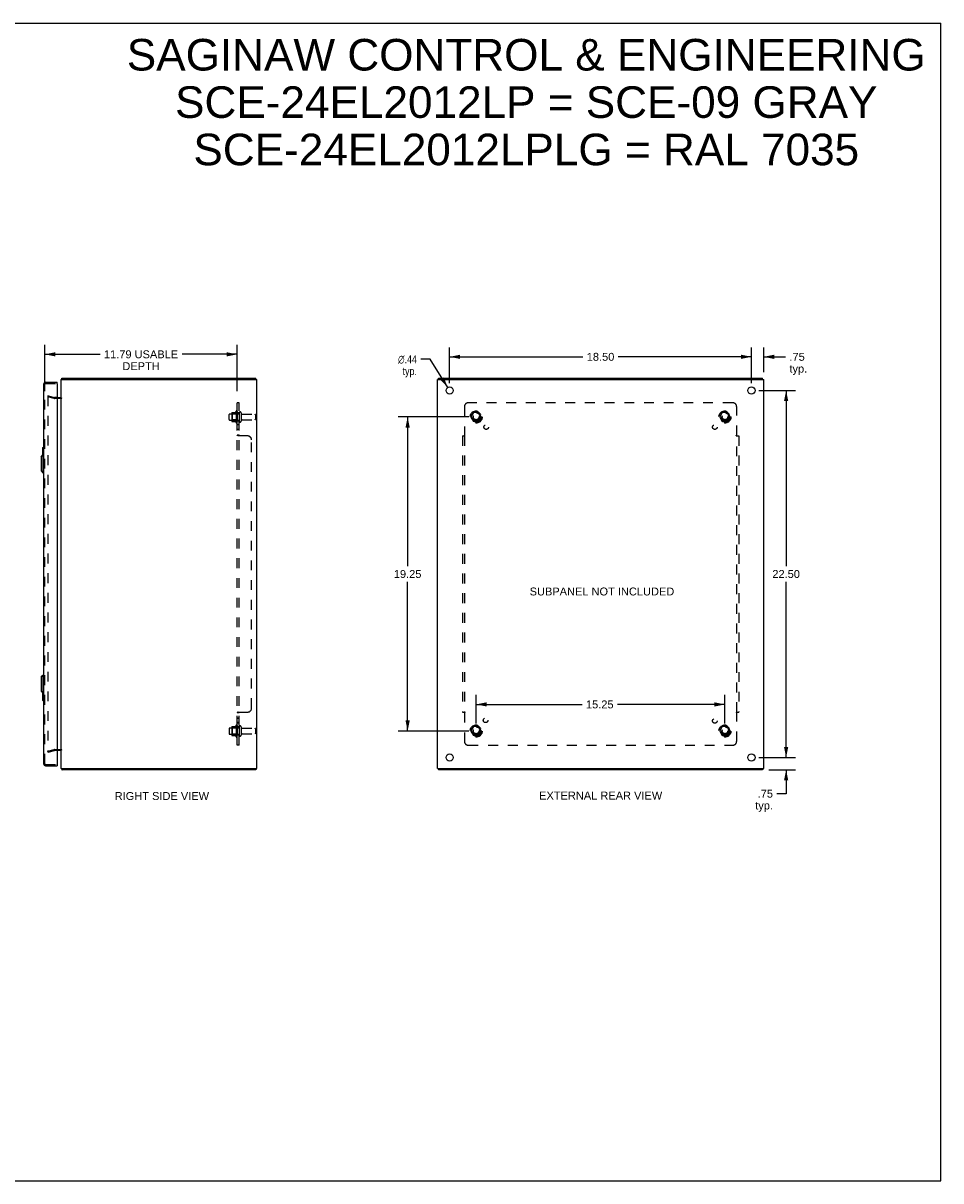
# Model space of a CAD drawing. Header units: inches. Extents: x 0 to 110, y 0 to 71.
# Tile 4 of 4: x 53 to 110, y 0 to 71. Entities that reach past the tile are written whole.
import ezdxf

# ---------------------------------------------------------------- set-up
doc = ezdxf.new("R2010")
doc.units = ezdxf.units.IN
doc.header["$LTSCALE"] = 6.032258
doc.header["$MEASUREMENT"] = 0
doc.linetypes.add('HIDDEN', pattern=[0.2, 0.1, -0.1])
doc.layers.get('0').update_dxf_attribs({"linetype": 'CONTINUOUS'})
for name, color, linetype in [('DEFAULT_2', 8, 'HIDDEN'), ('DIMENSIONS', 7, 'CONTINUOUS'), ('DOOR_ASSEMBLY', 7, 'CONTINUOUS'), ('SUBPANEL', 7, 'CONTINUOUS')]:
    doc.layers.add(name, color=color, linetype=linetype)
doc.styles.get("Standard").update_dxf_attribs({"font": 'arial.ttf'})
doc.styles.add('TEXTSTYLE_1', font='gdt', dxfattribs={"width": 0.8})
doc.dimstyles.new('DIMSTYLE_1', dxfattribs={"dimtxt": 0.483871, "dimasz": 0.645161, "dimexe": 0.09, "dimexo": 0.07, "dimgap": 0.0375, "dimtad": 0, "dimtih": 1, "dimtoh": 1, "dimzin": 4, "dimdsep": 46, "dimtxsty": 'Standard', "dimblk": '_FILLED', "dimblk1": '_FILLED', "dimblk2": '_FILLED', "dimcen": 0.09, "dimadec": 3, "dimazin": 1, "dimtfac": 1, "dimtdec": 3, "dimtofl": 0, "dimtmove": 0, "dimatfit": 3, "dimldrblk": '_FILLED', "dimfxl": 0, "dimtolj": 1, "dimtzin": 4, "dimarcsym": 0})
doc.dimstyles.new('DIMSTYLE_2', dxfattribs={"dimtxt": 0.483871, "dimasz": 0.645161, "dimexe": 0.09, "dimexo": 0.07, "dimgap": 0.09, "dimtad": 0, "dimtih": 1, "dimtoh": 1, "dimzin": 4, "dimdsep": 46, "dimtxsty": 'Standard', "dimblk": '_FILLED', "dimblk1": '_FILLED', "dimblk2": '_FILLED', "dimcen": 0.09, "dimadec": 3, "dimazin": 1, "dimtfac": 1, "dimtdec": 3, "dimtofl": 0, "dimtmove": 0, "dimatfit": 1, "dimldrblk": '_FILLED', "dimfxl": 0, "dimtolj": 1, "dimtzin": 4, "dimarcsym": 0})

# ---------------------------------------------------------------- blocks, each defined once
blk = doc.blocks.new('_FILLED')
at = {"color": 0, "linetype": 'ByBlock'}
blk.add_solid([(0, 0), (-1, 0.2), (-1, -0.2)], dxfattribs=at)
blk = doc.blocks.new('*D6')
at = {"layer": 'DIMENSIONS', "color": 2, "linetype": 'Continuous'}
for p, q in [((54.758, 48.401), (54.758, 51.248)), ((66.551, 48.401), (66.551, 51.248)), ((54.758, 50.667), (58.142, 50.667)), ((66.551, 50.667), (63.166, 50.667))]:
    blk.add_line(p, q, dxfattribs=at)
at = {"layer": 'DIMENSIONS', "color": 2, "linetype": 'Continuous', "xscale": 0.6451612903, "yscale": 0.6451612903, "zscale": 0.6451612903, "rotation": 180}
blk.add_blockref('_FILLED', (54.758, 50.667), dxfattribs=at)
at = {"layer": 'DIMENSIONS', "color": 2, "linetype": 'Continuous', "xscale": 0.6451612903, "yscale": 0.6451612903, "zscale": 0.6451612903}
blk.add_blockref('_FILLED', (66.551, 50.667), dxfattribs=at)
at = {"layer": 'DIMENSIONS', "color": 2, "linetype": 'Continuous', "insert": (60.654, 50.909), "char_height": 0.48387, "width": 4.54011, "attachment_point": 2, "line_spacing_factor": 0.9}
blk.add_mtext('11.79 USABLE\\PDEPTH', dxfattribs=at)
blk = doc.blocks.new('*D7')
at = {"layer": 'DIMENSIONS', "color": 2, "linetype": 'Continuous'}
for p, q in [((98.069, 50.514), (96.779, 50.514)), ((98.069, 48.901), (98.069, 51.095)), ((98.819, 49.576), (98.819, 51.095)), ((98.819, 50.514), (100.155, 50.514))]:
    blk.add_line(p, q, dxfattribs=at)
at = {"layer": 'DIMENSIONS', "color": 2, "linetype": 'Continuous', "xscale": 0.6451612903, "yscale": 0.6451612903, "zscale": 0.6451612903}
blk.add_blockref('_FILLED', (98.069, 50.514), dxfattribs=at)
at = {"layer": 'DIMENSIONS', "color": 2, "linetype": 'Continuous', "xscale": 0.6451612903, "yscale": 0.6451612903, "zscale": 0.6451612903, "rotation": 180}
blk.add_blockref('_FILLED', (98.819, 50.514), dxfattribs=at)
at = {"layer": 'DIMENSIONS', "color": 2, "linetype": 'Continuous', "insert": (100.397, 50.756), "char_height": 0.4839, "width": 1.08826, "attachment_point": 1, "line_spacing_factor": 0.9}
blk.add_mtext('.75\\Ptyp.', dxfattribs=at)
blk = doc.blocks.new('*D8')
at = {"layer": 'DIMENSIONS', "color": 2, "linetype": 'Continuous'}
for p, q in [((100.195, 25.95), (100.195, 27.24)), ((98.521, 25.95), (100.776, 25.95)), ((99.128, 25.2), (100.776, 25.2)), ((100.195, 25.2), (100.195, 23.734)), ((100.195, 23.734), (99.631, 23.734))]:
    blk.add_line(p, q, dxfattribs=at)
at = {"layer": 'DIMENSIONS', "color": 2, "linetype": 'Continuous', "xscale": 0.6451612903, "yscale": 0.6451612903, "zscale": 0.6451612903}
for p, rotation in [((100.195, 25.95), 270), ((100.195, 25.2), 90)]:
    blk.add_blockref('_FILLED', p, dxfattribs=dict(at, rotation=rotation))
at = {"layer": 'DIMENSIONS', "color": 2, "linetype": 'Continuous', "insert": (99.389, 23.976), "char_height": 0.4839, "width": 1.08826, "attachment_point": 3, "line_spacing_factor": 0.9}
blk.add_mtext('.75\\Ptyp.', dxfattribs=at)
blk = doc.blocks.new('*D9')
at = {"layer": 'DIMENSIONS', "color": 2, "linetype": 'Continuous'}
for p, q in [((79.569, 48.901), (79.569, 51.095)), ((79.569, 50.514), (87.732, 50.514)), ((98.069, 50.514), (89.906, 50.514)), ((98.069, 48.901), (98.069, 51.095))]:
    blk.add_line(p, q, dxfattribs=at)
at = {"layer": 'DIMENSIONS', "color": 2, "linetype": 'Continuous', "xscale": 0.6451612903, "yscale": 0.6451612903, "zscale": 0.6451612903, "rotation": 180}
blk.add_blockref('_FILLED', (79.569, 50.514), dxfattribs=at)
at = {"layer": 'DIMENSIONS', "color": 2, "linetype": 'Continuous', "xscale": 0.6451612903, "yscale": 0.6451612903, "zscale": 0.6451612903}
blk.add_blockref('_FILLED', (98.069, 50.514), dxfattribs=at)
at = {"layer": 'DIMENSIONS', "color": 2, "linetype": 'Continuous', "insert": (88.819, 50.756), "char_height": 0.4839, "width": 1.69085, "attachment_point": 2, "line_spacing_factor": 0.9}
blk.add_mtext('18.50', dxfattribs=at)
blk = doc.blocks.new('*D10')
at = {"layer": 'DIMENSIONS', "color": 2, "linetype": 'Continuous'}
for p, q in [((98.521, 48.45), (100.776, 48.45)), ((100.195, 48.45), (100.195, 37.684)), ((100.195, 25.95), (100.195, 36.716)), ((98.521, 25.95), (100.776, 25.95))]:
    blk.add_line(p, q, dxfattribs=at)
at = {"layer": 'DIMENSIONS', "color": 2, "linetype": 'Continuous', "xscale": 0.6451612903, "yscale": 0.6451612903, "zscale": 0.6451612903}
for p, rotation in [((100.195, 48.45), 90), ((100.195, 25.95), 270)]:
    blk.add_blockref('_FILLED', p, dxfattribs=dict(at, rotation=rotation))
at = {"layer": 'DIMENSIONS', "color": 2, "linetype": 'Continuous', "insert": (100.195, 37.442), "char_height": 0.4839, "width": 1.69085, "attachment_point": 2, "line_spacing_factor": 0.9}
blk.add_mtext('22.50', dxfattribs=at)
blk = doc.blocks.new('*D11')
at = {"layer": 'DIMENSIONS', "color": 2, "linetype": 'Continuous'}
for p, q in [((78.366, 50.362), (77.802, 50.362)), ((79.452, 48.635), (78.366, 50.362))]:
    blk.add_line(p, q, dxfattribs=at)
at = {"layer": 'DIMENSIONS', "color": 2, "linetype": 'Continuous', "xscale": 0.6451612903, "yscale": 0.6451612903, "zscale": 0.6451612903, "rotation": 302.1633462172}
blk.add_blockref('_FILLED', (79.452, 48.635), dxfattribs=at)
at = {"layer": 'DIMENSIONS', "color": 2, "linetype": 'Continuous', "insert": (77.56, 50.604), "char_height": 0.48387, "width": 1.58412, "attachment_point": 3, "line_spacing_factor": 0.9, "style": 'TEXTSTYLE_1'}
blk.add_mtext('{\\fgdt;n}\\fArial;.44\\Ptyp.', dxfattribs=at)
blk = doc.blocks.new('*D12')
at = {"layer": 'DIMENSIONS', "color": 2, "linetype": 'Continuous'}
for p, q in [((80.742, 46.825), (76.413, 46.825)), ((76.994, 46.825), (76.994, 37.684)), ((76.994, 27.575), (76.994, 36.716)), ((80.742, 27.575), (76.413, 27.575))]:
    blk.add_line(p, q, dxfattribs=at)
at = {"layer": 'DIMENSIONS', "color": 2, "linetype": 'Continuous', "xscale": 0.6451612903, "yscale": 0.6451612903, "zscale": 0.6451612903}
for p, rotation in [((76.994, 46.825), 90), ((76.994, 27.575), 270)]:
    blk.add_blockref('_FILLED', p, dxfattribs=dict(at, rotation=rotation))
at = {"layer": 'DIMENSIONS', "color": 2, "linetype": 'Continuous', "insert": (76.994, 37.442), "char_height": 0.4839, "width": 1.69085, "attachment_point": 2, "line_spacing_factor": 0.9}
blk.add_mtext('19.25', dxfattribs=at)
blk = doc.blocks.new('*D13')
at = {"layer": 'DIMENSIONS', "color": 2, "linetype": 'Continuous'}
for p, q in [((81.194, 28.026), (81.194, 29.786)), ((81.194, 29.205), (87.684, 29.205)), ((96.444, 29.205), (89.859, 29.205)), ((96.444, 28.026), (96.444, 29.786))]:
    blk.add_line(p, q, dxfattribs=at)
at = {"layer": 'DIMENSIONS', "color": 2, "linetype": 'Continuous', "xscale": 0.6451612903, "yscale": 0.6451612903, "zscale": 0.6451612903, "rotation": 180}
blk.add_blockref('_FILLED', (81.194, 29.205), dxfattribs=at)
at = {"layer": 'DIMENSIONS', "color": 2, "linetype": 'Continuous', "xscale": 0.6451612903, "yscale": 0.6451612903, "zscale": 0.6451612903}
blk.add_blockref('_FILLED', (96.444, 29.205), dxfattribs=at)
at = {"layer": 'DIMENSIONS', "color": 2, "linetype": 'Continuous', "insert": (88.771, 29.447), "char_height": 0.4839, "width": 1.69085, "attachment_point": 2, "line_spacing_factor": 0.9}
blk.add_mtext('15.25', dxfattribs=at)

msp = doc.modelspace()

# ---------------------------------------------------------------- linework, layer by layer
at = {"color": 7, "linetype": 'Continuous'}
for p, q in [((0, 70.968), (109.677, 70.968)), ((109.677, 0), (109.677, 70.968)), ((55.814, 49.125), (55.814, 49.2)), ((67.688, 49.125), (67.688, 49.2)), ((78.882, 49.125), (78.882, 49.2)), ((98.756, 49.125), (98.756, 49.2)), ((67.688, 25.275), (67.688, 25.2)), ((78.882, 25.275), (78.882, 25.2)), ((98.756, 25.275), (98.756, 25.2)), ((0, 0), (109.677, 0))]:
    msp.add_line(p, q, dxfattribs=at)
at = {"color": 3, "linetype": 'Continuous'}
for p, q in [((55.751, 25.275), (55.751, 49.125)), ((55.751, 49.125), (67.751, 49.125)), ((55.814, 49.2), (67.688, 49.2)), ((67.751, 25.275), (67.751, 49.125)), ((78.819, 25.275), (78.819, 49.125)), ((78.819, 49.125), (98.819, 49.125)), ((78.882, 49.2), (98.756, 49.2)), ((98.819, 25.275), (98.819, 49.125)), ((55.508, 48.025), (55.709, 48.025)), ((55.709, 26.375), (55.508, 26.375)), ((55.751, 25.275), (67.751, 25.275)), ((67.688, 25.2), (55.814, 25.2)), ((78.819, 25.275), (98.819, 25.275)), ((98.756, 25.2), (78.882, 25.2))]:
    msp.add_line(p, q, dxfattribs=at)
for points in [[(55.789, 49.169), (55.79, 49.17), (55.791, 49.172), (55.793, 49.174), (55.794, 49.176), (55.795, 49.178), (55.796, 49.18), (55.798, 49.182)], [(55.798, 49.182), (55.8, 49.186), (55.801, 49.188), (55.802, 49.19), (55.803, 49.192), (55.804, 49.193), (55.805, 49.195), (55.807, 49.196), (55.808, 49.197), (55.809, 49.198), (55.81, 49.199), (55.811, 49.199), (55.812, 49.2), (55.813, 49.2), (55.814, 49.2)], [(55.789, 25.231), (55.79, 25.229), (55.791, 25.228), (55.793, 25.226), (55.794, 25.224), (55.795, 25.222), (55.796, 25.22), (55.798, 25.218), (55.8, 25.214)], [(55.8, 25.214), (55.801, 25.212), (55.802, 25.21), (55.803, 25.208), (55.804, 25.206), (55.805, 25.205), (55.807, 25.203), (55.808, 25.202), (55.809, 25.201), (55.81, 25.201), (55.811, 25.2), (55.812, 25.2), (55.813, 25.2), (55.814, 25.2)]]:
    msp.add_lwpolyline(points, dxfattribs=at)
for centre in [(79.569, 48.45), (98.069, 48.45), (79.569, 25.95), (98.069, 25.95)]:
    msp.add_circle(centre, 0.219, dxfattribs=at)
for centre, radius, start, end in [((55.868, 49.083), 0.117, 132.55692, 158.95976), ((55.709, 48.067), 0.042, 270, 360), ((55.709, 26.333), 0.042, 0, 90), ((55.868, 25.317), 0.117, 201.04024, 227.44308)]:
    msp.add_arc(centre, radius, start, end, dxfattribs=at)
at = {"layer": 'DEFAULT_2', "color": 8, "linetype": 'HIDDEN'}
for p, q in [((54.958, 48.129), (54.938, 48.057)), ((54.938, 48.104), (54.938, 48.102)), ((54.938, 48.102), (54.938, 26.298)), ((55.324, 47.953), (54.938, 48.057)), ((54.958, 48.122), (54.957, 48.122)), ((54.958, 48.129), (55.344, 48.026)), ((55.508, 48.025), (55.35, 48.025)), ((55.709, 47.95), (55.35, 47.95)), ((66.051, 46.667), (66.051, 46.982)), ((66.081, 47.012), (66.676, 47.012)), ((66.215, 47.08), (66.215, 46.569)), ((66.235, 47.008), (66.215, 47.028)), ((66.225, 47.102), (66.453, 47.102)), ((66.235, 47.008), (66.235, 46.641)), ((66.531, 47.008), (66.235, 47.008)), ((66.481, 47.181), (66.481, 46.469)), ((66.531, 47.008), (66.551, 47.028)), ((66.531, 47.008), (66.531, 46.641)), ((66.551, 47.159), (66.551, 46.491)), ((66.676, 47.082), (66.676, 46.567)), ((66.786, 47.082), (66.786, 46.567)), ((66.848, 46.99), (67.646, 46.99)), ((67.676, 46.96), (67.676, 46.69)), ((81.031, 47.097), (80.876, 46.83)), ((81.348, 47.102), (81.039, 47.102)), ((81.511, 46.83), (81.357, 47.097)), ((96.281, 47.097), (96.126, 46.83)), ((96.598, 47.102), (96.289, 47.102)), ((96.761, 46.83), (96.607, 47.097)), ((66.081, 46.637), (66.676, 46.637)), ((66.235, 46.641), (66.215, 46.621)), ((66.225, 46.547), (66.453, 46.547)), ((66.531, 46.641), (66.235, 46.641)), ((66.531, 46.641), (66.551, 46.621)), ((66.848, 46.66), (67.646, 46.66)), ((80.876, 46.82), (81.031, 46.552)), ((81.348, 46.547), (81.039, 46.547)), ((81.357, 46.552), (81.511, 46.82)), ((96.126, 46.82), (96.281, 46.552)), ((96.598, 46.547), (96.289, 46.547)), ((96.607, 46.552), (96.761, 46.82)), ((66.051, 27.732), (66.051, 27.417)), ((66.081, 27.762), (66.676, 27.762)), ((66.215, 27.83), (66.215, 27.319)), ((66.235, 27.758), (66.215, 27.778)), ((66.225, 27.852), (66.453, 27.852)), ((66.531, 27.758), (66.235, 27.758)), ((66.235, 27.758), (66.235, 27.391)), ((66.481, 27.931), (66.481, 27.219)), ((66.531, 27.758), (66.551, 27.778)), ((66.531, 27.758), (66.531, 27.391)), ((66.551, 27.909), (66.551, 27.241)), ((66.676, 27.832), (66.676, 27.317)), ((66.786, 27.832), (66.786, 27.317)), ((66.848, 27.74), (67.646, 27.74)), ((67.676, 27.71), (67.676, 27.44)), ((81.031, 27.847), (80.876, 27.58)), ((81.348, 27.852), (81.039, 27.852)), ((81.511, 27.58), (81.357, 27.847)), ((96.281, 27.847), (96.126, 27.58)), ((96.598, 27.852), (96.289, 27.852)), ((96.761, 27.58), (96.607, 27.847)), ((66.081, 27.387), (66.676, 27.387)), ((66.235, 27.391), (66.215, 27.371)), ((66.225, 27.297), (66.453, 27.297)), ((66.531, 27.391), (66.235, 27.391)), ((66.531, 27.391), (66.551, 27.371)), ((66.848, 27.41), (67.646, 27.41)), ((80.876, 27.57), (81.031, 27.302)), ((81.348, 27.297), (81.039, 27.297)), ((81.357, 27.302), (81.511, 27.57)), ((96.126, 27.57), (96.281, 27.302)), ((96.598, 27.297), (96.289, 27.297)), ((96.607, 27.302), (96.761, 27.57)), ((54.938, 26.343), (55.324, 26.446)), ((54.958, 26.271), (54.938, 26.343)), ((54.958, 26.271), (55.344, 26.374)), ((55.35, 26.45), (55.709, 26.45)), ((55.508, 26.375), (55.35, 26.375))]:
    msp.add_line(p, q, dxfattribs=at)
for points in [[(54.957, 48.122), (54.955, 48.122), (54.954, 48.122), (54.952, 48.121), (54.95, 48.121), (54.949, 48.12), (54.947, 48.119), (54.946, 48.118), (54.944, 48.117), (54.943, 48.115), (54.942, 48.114), (54.941, 48.112), (54.94, 48.111), (54.94, 48.109), (54.939, 48.108), (54.939, 48.106), (54.938, 48.104)], [(54.962, 48.122), (54.961, 48.122), (54.959, 48.122), (54.958, 48.122)], [(54.938, 26.298), (54.938, 26.296), (54.939, 26.294), (54.939, 26.292), (54.94, 26.29), (54.94, 26.289), (54.941, 26.287), (54.942, 26.286)], [(54.958, 26.278), (54.957, 26.278), (54.955, 26.278), (54.954, 26.278), (54.952, 26.278), (54.95, 26.279), (54.949, 26.28), (54.947, 26.281), (54.946, 26.282), (54.944, 26.283), (54.943, 26.284), (54.942, 26.286)], [(54.962, 26.278), (54.961, 26.278), (54.959, 26.278), (54.958, 26.278)]]:
    msp.add_lwpolyline(points, dxfattribs=at)
for centre, radius in [((81.194, 46.825), 0.372), ((81.194, 46.825), 0.356), ((81.194, 46.825), 0.312), ((81.194, 46.825), 0.204), ((81.194, 46.825), 0.188), ((81.194, 46.825), 0.183), ((81.194, 46.825), 0.165), ((96.444, 46.825), 0.372), ((96.444, 46.825), 0.356), ((96.444, 46.825), 0.312), ((96.444, 46.825), 0.204), ((96.444, 46.825), 0.188), ((96.444, 46.825), 0.183), ((96.444, 46.825), 0.165), ((81.194, 27.575), 0.372), ((81.194, 27.575), 0.356), ((81.194, 27.575), 0.312), ((81.194, 27.575), 0.204), ((81.194, 27.575), 0.188), ((81.194, 27.575), 0.183), ((81.194, 27.575), 0.165), ((96.444, 27.575), 0.372), ((96.444, 27.575), 0.356), ((96.444, 27.575), 0.312), ((96.444, 27.575), 0.204), ((96.444, 27.575), 0.188), ((96.444, 27.575), 0.183), ((96.444, 27.575), 0.165)]:
    msp.add_circle(centre, radius, dxfattribs=at)
for centre, radius, start, end in [((55.35, 48.05), 0.1, 255, 270), ((55.35, 48.05), 0.025, 255, 270), ((55.709, 48.067), 0.117, 270, 326.90018), ((66.081, 46.982), 0.03, 90, 180), ((66.225, 47.092), 0.01, 90, 174.80617), ((66.356, 47.08), 0.141, 174.79195, 180), ((66.434, 47.112), 0.01, 270, 336.03207), ((67.081, 46.825), 0.698, 149.33687, 156.03207), ((66.513, 47.159), 0.0384, 0, 145.55034), ((66.731, 47.082), 0.055, 0, 180), ((66.848, 47.052), 0.0625, 180, 270), ((67.646, 46.96), 0.03, 0, 90), ((81.039, 47.092), 0.01, 90.01235, 149.98915), ((81.348, 47.092), 0.01, 30.01204, 89.98872), ((96.289, 47.092), 0.01, 90.01235, 149.98915), ((96.598, 47.092), 0.01, 30.01204, 89.98872), ((66.081, 46.667), 0.03, 180, 270), ((66.356, 46.569), 0.141, 180, 185.20805), ((66.225, 46.557), 0.01, 185.19383, 270), ((66.434, 46.537), 0.01, 23.96793, 90), ((67.081, 46.825), 0.698, 203.96793, 210.66313), ((66.513, 46.491), 0.0384, 214.44966, 360), ((66.731, 46.567), 0.055, 180, 360), ((66.848, 46.597), 0.0625, 90, 180), ((67.646, 46.69), 0.03, 270, 360), ((80.885, 46.825), 0.01, 150.01268, 209.98829), ((81.039, 46.557), 0.01, 210.01204, 269.98872), ((81.348, 46.557), 0.01, 270.01235, 329.98915), ((81.503, 46.825), 0.01, 330.01268, 29.98829), ((96.135, 46.825), 0.01, 150.01268, 209.98829), ((96.289, 46.557), 0.01, 210.01204, 269.98872), ((96.598, 46.557), 0.01, 270.01235, 329.98915), ((96.753, 46.825), 0.01, 330.01268, 29.98829), ((66.081, 27.732), 0.03, 90, 180), ((66.225, 27.842), 0.01, 90, 174.80617), ((66.356, 27.83), 0.141, 174.79195, 180), ((66.434, 27.862), 0.01, 270, 336.03207), ((67.081, 27.575), 0.698, 149.33687, 156.03207), ((66.513, 27.909), 0.0384, 0, 145.55034), ((66.731, 27.832), 0.055, 0, 180), ((66.848, 27.802), 0.0625, 180, 270), ((67.646, 27.71), 0.03, 0, 90), ((81.039, 27.842), 0.01, 90.01235, 149.98915), ((81.348, 27.842), 0.01, 30.01204, 89.98872), ((96.289, 27.842), 0.01, 90.01235, 149.98915), ((96.598, 27.842), 0.01, 30.01204, 89.98872), ((66.081, 27.417), 0.03, 180, 270), ((66.356, 27.319), 0.141, 180, 185.20805), ((66.225, 27.307), 0.01, 185.19383, 270), ((66.434, 27.287), 0.01, 23.96793, 90), ((67.081, 27.575), 0.698, 203.96793, 210.66313), ((66.513, 27.241), 0.0384, 214.44966, 360), ((66.731, 27.317), 0.055, 180, 360), ((66.848, 27.347), 0.0625, 90, 180), ((67.646, 27.44), 0.03, 270, 360), ((80.885, 27.575), 0.01, 150.01268, 209.98829), ((81.039, 27.307), 0.01, 210.01204, 269.98872), ((81.348, 27.307), 0.01, 270.01235, 329.98915), ((81.503, 27.575), 0.01, 330.01268, 29.98829), ((96.135, 27.575), 0.01, 150.01268, 209.98829), ((96.289, 27.307), 0.01, 210.01204, 269.98872), ((96.598, 27.307), 0.01, 270.01235, 329.98915), ((96.753, 27.575), 0.01, 330.01268, 29.98829), ((55.35, 26.35), 0.1, 90, 105), ((55.35, 26.35), 0.025, 90, 105), ((55.709, 26.333), 0.117, 33.09982, 90)]:
    msp.add_arc(centre, radius, start, end, dxfattribs=at)
at = {"layer": 'DOOR_ASSEMBLY', "color": 3, "linetype": 'Continuous'}
for p, q in [((54.683, 48.833), (54.683, 25.567)), ((54.8, 48.95), (55.508, 48.95)), ((55.508, 48.86), (55.508, 25.54)), ((54.8, 25.45), (55.508, 25.45))]:
    msp.add_line(p, q, dxfattribs=at)
at = {"layer": 'DOOR_ASSEMBLY', "color": 8, "linetype": 'HIDDEN'}
for p, q in [((54.758, 25.567), (54.758, 48.833)), ((54.8, 48.875), (55.493, 48.875)), ((54.8, 25.525), (55.493, 25.525))]:
    msp.add_line(p, q, dxfattribs=at)
at = {"layer": 'DOOR_ASSEMBLY', "color": 7, "linetype": 'Continuous'}
for p, q in [((55.508, 48.875), (55.493, 48.875)), ((55.508, 48.875), (55.508, 48.95)), ((54.623, 44.935), (54.623, 44.48)), ((54.638, 44.95), (54.683, 44.95)), ((54.67, 44.85), (54.67, 44.501)), ((54.525, 44.383), (54.644, 44.501)), ((54.525, 44.383), (54.525, 43.517)), ((54.644, 44.501), (54.644, 43.399)), ((54.644, 44.501), (54.683, 44.501)), ((54.525, 43.517), (54.644, 43.399)), ((54.644, 43.399), (54.683, 43.399)), ((54.525, 30.883), (54.644, 31.001)), ((54.525, 30.883), (54.525, 30.017)), ((54.644, 31.001), (54.644, 29.899)), ((54.644, 31.001), (54.683, 31.001)), ((54.525, 30.017), (54.644, 29.899)), ((54.623, 29.919), (54.623, 29.465)), ((54.644, 29.899), (54.683, 29.899)), ((54.67, 29.899), (54.67, 29.55)), ((54.638, 29.45), (54.683, 29.45)), ((55.493, 25.525), (55.508, 25.525)), ((55.508, 25.525), (55.508, 25.45))]:
    msp.add_line(p, q, dxfattribs=at)
for points in [[(54.668, 44.886), (54.668, 44.88), (54.669, 44.874), (54.669, 44.868), (54.669, 44.862), (54.67, 44.856), (54.67, 44.85)], [(54.67, 29.55), (54.67, 29.544), (54.669, 29.537), (54.669, 29.531), (54.669, 29.525), (54.668, 29.519), (54.668, 29.514)]]:
    msp.add_lwpolyline(points, dxfattribs=at)
at = {"layer": 'DOOR_ASSEMBLY', "color": 3, "linetype": 'Continuous'}
for centre, radius, start, end in [((54.8, 48.833), 0.117, 90, 180), ((55.493, 48.86), 0.015, 0, 90), ((54.8, 25.567), 0.117, 180, 270), ((55.493, 25.54), 0.015, 270, 360)]:
    msp.add_arc(centre, radius, start, end, dxfattribs=at)
at = {"layer": 'DOOR_ASSEMBLY', "color": 8, "linetype": 'HIDDEN'}
for centre, start, end in [((54.8, 48.833), 90, 180), ((54.8, 25.567), 180, 270)]:
    msp.add_arc(centre, 0.042, start, end, dxfattribs=at)
at = {"layer": 'DOOR_ASSEMBLY', "color": 7, "linetype": 'Continuous'}
for centre, start, end in [((54.638, 44.935), 90, 180), ((54.668, 44.935), 0, 90), ((54.638, 29.465), 180, 270), ((54.668, 29.465), 270, 360)]:
    msp.add_arc(centre, 0.015, start, end, dxfattribs=at)
at = {"layer": 'SUBPANEL', "color": 8, "linetype": 'HIDDEN'}
for p, q in [((66.551, 26.7), (66.551, 47.7)), ((66.676, 47.7), (66.551, 47.7)), ((66.676, 26.7), (66.676, 47.7)), ((96.913, 47.7), (80.725, 47.7)), ((66.676, 47.075), (66.551, 47.075)), ((80.475, 47.45), (80.475, 45.704)), ((97.163, 45.704), (97.163, 47.45)), ((66.676, 46.575), (66.551, 46.575)), ((66.676, 46.347), (66.551, 46.347)), ((66.676, 46.066), (66.551, 46.066)), ((66.676, 45.704), (66.551, 45.704)), ((66.56, 45.691), (66.557, 45.693)), ((67.176, 45.669), (66.605, 45.669)), ((66.689, 45.689), (66.686, 45.691)), ((66.691, 45.688), (66.689, 45.689)), ((66.692, 45.687), (66.691, 45.688)), ((80.35, 45.669), (80.35, 28.731)), ((80.35, 45.669), (80.516, 45.669)), ((80.473, 45.702), (80.475, 45.704)), ((80.475, 45.669), (80.475, 28.731)), ((97.122, 45.669), (97.288, 45.669)), ((97.163, 28.731), (97.163, 45.669)), ((97.288, 45.669), (97.288, 28.731)), ((67.426, 28.981), (67.426, 45.419)), ((66.551, 28.697), (66.551, 28.696)), ((66.676, 28.696), (66.551, 28.696)), ((66.565, 28.711), (66.562, 28.71)), ((66.567, 28.713), (66.565, 28.711)), ((66.57, 28.714), (66.567, 28.713)), ((66.597, 28.726), (66.594, 28.725)), ((66.602, 28.729), (66.599, 28.727)), ((66.605, 28.731), (67.176, 28.731)), ((66.676, 28.697), (66.676, 28.696)), ((66.679, 28.702), (66.678, 28.701)), ((66.698, 28.717), (66.696, 28.716)), ((66.701, 28.731), (66.702, 28.73)), ((80.35, 28.731), (80.516, 28.731)), ((80.475, 28.696), (80.475, 26.95)), ((80.494, 28.708), (80.488, 28.705)), ((97.122, 28.731), (97.288, 28.731)), ((97.165, 28.698), (97.163, 28.696)), ((97.163, 26.95), (97.163, 28.696)), ((66.676, 28.371), (66.551, 28.371)), ((66.676, 28.334), (66.551, 28.334)), ((66.676, 28.09), (66.551, 28.09)), ((66.676, 28.053), (66.551, 28.053)), ((66.676, 27.825), (66.551, 27.825)), ((66.676, 27.325), (66.551, 27.325)), ((66.676, 26.7), (66.551, 26.7)), ((80.725, 26.7), (96.913, 26.7))]:
    msp.add_line(p, q, dxfattribs=at)
for points in [[(66.57, 45.686), (66.567, 45.687), (66.565, 45.688), (66.562, 45.69), (66.56, 45.691), (66.557, 45.693), (66.556, 45.694), (66.554, 45.696), (66.553, 45.698), (66.552, 45.699), (66.551, 45.701), (66.551, 45.702), (66.551, 45.703), (66.551, 45.704)], [(66.579, 45.682), (66.576, 45.683), (66.573, 45.684), (66.57, 45.686)], [(66.602, 45.671), (66.599, 45.672), (66.597, 45.674), (66.594, 45.675), (66.592, 45.676), (66.589, 45.678), (66.586, 45.679), (66.579, 45.682)], [(66.599, 45.672), (66.597, 45.674), (66.594, 45.675), (66.592, 45.676), (66.589, 45.678)], [(66.605, 45.669), (66.603, 45.67), (66.602, 45.671)], [(66.683, 45.694), (66.681, 45.695), (66.68, 45.696), (66.679, 45.697), (66.678, 45.698), (66.677, 45.7), (66.677, 45.701), (66.676, 45.702), (66.676, 45.703), (66.676, 45.704)], [(66.686, 45.691), (66.684, 45.692), (66.683, 45.694), (66.681, 45.695), (66.68, 45.696), (66.679, 45.697)], [(66.698, 45.682), (66.696, 45.684), (66.695, 45.685), (66.694, 45.686), (66.692, 45.687)], [(66.701, 45.669), (66.702, 45.67), (66.702, 45.671), (66.702, 45.673), (66.702, 45.674), (66.702, 45.675), (66.701, 45.676), (66.701, 45.677), (66.7, 45.679), (66.7, 45.68), (66.699, 45.681), (66.698, 45.682), (66.696, 45.684), (66.695, 45.685), (66.694, 45.686)], [(66.701, 45.669), (66.702, 45.67), (66.702, 45.671), (66.702, 45.673)], [(80.437, 45.669), (80.438, 45.67), (80.44, 45.671), (80.442, 45.672), (80.443, 45.674), (80.445, 45.675), (80.447, 45.676), (80.448, 45.678), (80.45, 45.679), (80.451, 45.68), (80.452, 45.682), (80.454, 45.683), (80.455, 45.684), (80.456, 45.686), (80.462, 45.691)], [(80.462, 45.691), (80.464, 45.693), (80.465, 45.694), (80.467, 45.696), (80.469, 45.698), (80.47, 45.699), (80.472, 45.701), (80.473, 45.702)], [(80.49, 45.694), (80.488, 45.695), (80.486, 45.696), (80.484, 45.697), (80.483, 45.698), (80.481, 45.7), (80.479, 45.701), (80.478, 45.702), (80.476, 45.703), (80.475, 45.704)], [(80.516, 45.669), (80.516, 45.67), (80.515, 45.671), (80.514, 45.673), (80.514, 45.674), (80.513, 45.675), (80.512, 45.676), (80.511, 45.677), (80.51, 45.679), (80.509, 45.68), (80.508, 45.681), (80.507, 45.682), (80.505, 45.684), (80.504, 45.685), (80.503, 45.686), (80.501, 45.687), (80.499, 45.688), (80.498, 45.689), (80.496, 45.69), (80.494, 45.691), (80.49, 45.694)], [(97.122, 45.669), (97.122, 45.67), (97.123, 45.671), (97.123, 45.673), (97.124, 45.674), (97.125, 45.675), (97.126, 45.676), (97.127, 45.677), (97.128, 45.679), (97.129, 45.68), (97.13, 45.681), (97.131, 45.682), (97.132, 45.684), (97.134, 45.685), (97.135, 45.686), (97.137, 45.687), (97.139, 45.688), (97.14, 45.689), (97.142, 45.69), (97.144, 45.691)], [(97.144, 45.691), (97.148, 45.694), (97.15, 45.695), (97.152, 45.696), (97.154, 45.697), (97.155, 45.698), (97.157, 45.7), (97.159, 45.701), (97.16, 45.702), (97.161, 45.703), (97.163, 45.704)], [(97.174, 45.693), (97.173, 45.694), (97.171, 45.696), (97.169, 45.698), (97.168, 45.699), (97.166, 45.701), (97.165, 45.702), (97.163, 45.704)], [(97.181, 45.686), (97.177, 45.69), (97.174, 45.693)], [(97.201, 45.669), (97.2, 45.67), (97.198, 45.671), (97.196, 45.672), (97.194, 45.674), (97.193, 45.675), (97.191, 45.676), (97.19, 45.678), (97.188, 45.679), (97.187, 45.68), (97.185, 45.682), (97.184, 45.683), (97.183, 45.684), (97.181, 45.686)], [(66.562, 28.71), (66.56, 28.708), (66.557, 28.707), (66.556, 28.705), (66.554, 28.704), (66.553, 28.702), (66.552, 28.701), (66.551, 28.699), (66.551, 28.698), (66.551, 28.697), (66.551, 28.696)], [(66.586, 28.721), (66.579, 28.718), (66.576, 28.717), (66.573, 28.715), (66.57, 28.714)], [(66.592, 28.723), (66.589, 28.722), (66.586, 28.721)], [(66.599, 28.727), (66.597, 28.726), (66.594, 28.725), (66.592, 28.723), (66.589, 28.722)], [(66.605, 28.731), (66.603, 28.73), (66.602, 28.729)], [(66.686, 28.708), (66.684, 28.707), (66.683, 28.706), (66.681, 28.705), (66.68, 28.704), (66.679, 28.702), (66.678, 28.701), (66.677, 28.7), (66.677, 28.699), (66.676, 28.698), (66.676, 28.697), (66.676, 28.696)], [(66.683, 28.706), (66.681, 28.705), (66.68, 28.704)], [(66.701, 28.731), (66.702, 28.73), (66.702, 28.728), (66.702, 28.727), (66.702, 28.726), (66.702, 28.725), (66.701, 28.723), (66.701, 28.722), (66.7, 28.721), (66.7, 28.72), (66.699, 28.719), (66.698, 28.717), (66.696, 28.716), (66.695, 28.715), (66.694, 28.714), (66.692, 28.713), (66.691, 28.712), (66.689, 28.711), (66.686, 28.708)], [(66.702, 28.728), (66.702, 28.727), (66.702, 28.726)], [(80.437, 28.731), (80.438, 28.73), (80.44, 28.729), (80.442, 28.727), (80.443, 28.726), (80.445, 28.725), (80.447, 28.723), (80.448, 28.722), (80.45, 28.721), (80.451, 28.719), (80.452, 28.718), (80.454, 28.717), (80.455, 28.715), (80.456, 28.714)], [(80.456, 28.714), (80.46, 28.71), (80.464, 28.707)], [(80.464, 28.707), (80.465, 28.705), (80.467, 28.704), (80.469, 28.702), (80.47, 28.701), (80.472, 28.699), (80.473, 28.698), (80.475, 28.696)], [(80.488, 28.705), (80.486, 28.704), (80.484, 28.702), (80.483, 28.701), (80.481, 28.7), (80.479, 28.699), (80.478, 28.698), (80.476, 28.697), (80.475, 28.696)], [(80.516, 28.731), (80.516, 28.73), (80.515, 28.728), (80.514, 28.727), (80.514, 28.726), (80.513, 28.725), (80.512, 28.723), (80.511, 28.722), (80.51, 28.721), (80.509, 28.72), (80.508, 28.719), (80.507, 28.717), (80.505, 28.716), (80.504, 28.715), (80.503, 28.714), (80.501, 28.713), (80.499, 28.712), (80.498, 28.711), (80.496, 28.709), (80.494, 28.708)], [(97.122, 28.731), (97.122, 28.73), (97.123, 28.728), (97.123, 28.727), (97.124, 28.726), (97.125, 28.725), (97.126, 28.723), (97.127, 28.722), (97.128, 28.721), (97.129, 28.72), (97.13, 28.719), (97.131, 28.717), (97.132, 28.716), (97.134, 28.715), (97.135, 28.714), (97.137, 28.713), (97.139, 28.712), (97.14, 28.711), (97.142, 28.709), (97.144, 28.708), (97.148, 28.706)], [(97.148, 28.706), (97.15, 28.705), (97.152, 28.704), (97.154, 28.702), (97.155, 28.701), (97.157, 28.7), (97.159, 28.699), (97.16, 28.698), (97.161, 28.697), (97.163, 28.696)], [(97.176, 28.708), (97.174, 28.707), (97.173, 28.705), (97.171, 28.704), (97.169, 28.702), (97.168, 28.701), (97.166, 28.699), (97.165, 28.698)], [(97.201, 28.731), (97.2, 28.73), (97.198, 28.729), (97.196, 28.727), (97.194, 28.726), (97.193, 28.725), (97.191, 28.723), (97.19, 28.722), (97.188, 28.721), (97.187, 28.719), (97.185, 28.718), (97.184, 28.717), (97.183, 28.715), (97.181, 28.714), (97.176, 28.708)]]:
    msp.add_lwpolyline(points, dxfattribs=at)
for centre, radius in [((81.194, 46.825), 0.25), ((96.444, 46.825), 0.25), ((81.813, 46.206), 0.141), ((95.825, 46.206), 0.141), ((81.194, 27.575), 0.25), ((81.774, 28.23), 0.141), ((95.825, 28.194), 0.141), ((96.444, 27.575), 0.25)]:
    msp.add_circle(centre, radius, dxfattribs=at)
for centre, start, end in [((80.725, 47.45), 90, 180), ((96.913, 47.45), 0, 90), ((67.176, 45.419), 0, 90), ((67.176, 28.981), 270, 360), ((80.725, 26.95), 180, 270), ((96.913, 26.95), 270, 360)]:
    msp.add_arc(centre, 0.25, start, end, dxfattribs=at)

# ---------------------------------------------------------------- texts
at = {"layer": 'DIMENSIONS', "color": 2, "linetype": 'Continuous', "attachment_point": 2, "line_spacing_factor": 0.9}
for s, insert, char_height, width in [('SAGINAW CONTROL & ENGINEERING\\PSCE-24EL2012LP = SCE-09 GRAY\\PSCE-24EL2012LPLG = RAL 7035', (84.266, 70), 1.93548, 48.88356), ('SUBPANEL NOT INCLUDED', (88.905, 36.37), 0.48387, 8.84818), ('RIGHT SIDE VIEW', (61.931, 23.832), 0.48387, 5.77048), ('EXTERNAL REAR VIEW', (88.827, 23.86), 0.48387, 7.53328)]:
    msp.add_mtext(s, dxfattribs=dict(at, insert=insert, char_height=char_height, width=width))

# ---------------------------------------------------------------- dimensions: what is measured, and where the dimension line sits
at = {"layer": 'DIMENSIONS', "color": 2, "linetype": 'Continuous'}
for base, p1, p2, angle, text, picture, middle in [((54.758, 50.667), (66.551, 48.331), (54.758, 48.331), 180, '<> USABLE\\PDEPTH', '*D6', (60.654, 50.304)), ((98.069, 50.514), (98.819, 49.506), (98.069, 48.831), 180, '<>\\Ptyp.', '*D7', (100.941, 50.151)), ((100.195, 25.95), (99.058, 25.2), (98.451, 25.95), 90, '<>\\Ptyp.', '*D8', (98.845, 23.371))]:
    dim = msp.add_linear_dim(base=base, p1=p1, p2=p2, angle=angle, text=text, dimstyle='DIMSTYLE_1', dxfattribs=at)
    dim.commit()
    dim.dimension.update_dxf_attribs({"geometry": picture, "text_midpoint": middle, "dimtype": 160})
dim = msp.add_diameter_dim_2p(p1=(79.452, 48.635), p2=(79.685, 48.265), text='%%c<>\\Ptyp.', dimstyle='DIMSTYLE_2', override={"dimpost": '<>'}, dxfattribs=at)
dim.commit()
dim.dimension.update_dxf_attribs({"geometry": '*D11', "text_midpoint": (76.768, 50), "dimtype": 163})
for base, p1, p2, angle, picture, middle in [((79.569, 50.514), (98.069, 48.831), (79.569, 48.831), 180, '*D9', (88.839, 50.511)), ((100.195, 25.95), (98.451, 48.45), (98.451, 25.95), 270, '*D10', (100.189, 37.197)), ((76.994, 27.575), (80.812, 46.825), (80.812, 27.575), 270, '*D12', (77.016, 37.197))]:
    dim = msp.add_linear_dim(base=base, p1=p1, p2=p2, angle=angle, dimstyle='DIMSTYLE_1', dxfattribs=at)
    dim.commit()
    dim.dimension.update_dxf_attribs({"geometry": picture, "text_midpoint": middle, "dimtype": 160})
dim = msp.add_linear_dim(base=(96.444, 29.205), p1=(81.194, 27.956), p2=(96.444, 27.956), dimstyle='DIMSTYLE_1', dxfattribs=at)
dim.commit()
dim.dimension.update_dxf_attribs({"geometry": '*D13', "text_midpoint": (88.794, 29.202), "dimtype": 160})

doc.saveas('drawing.dxf')
